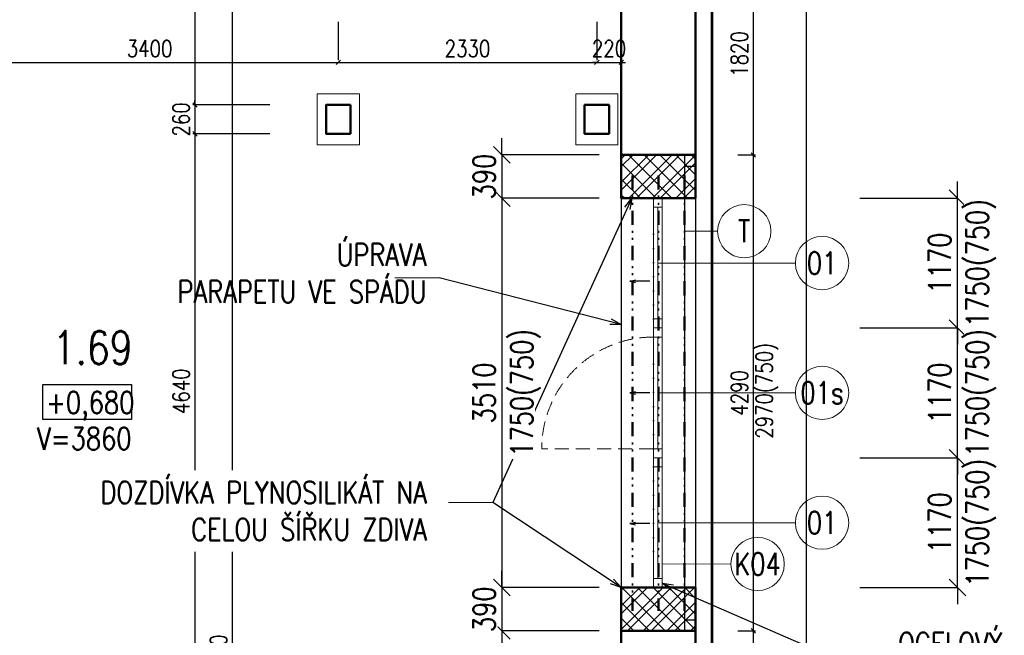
# Model space of a CAD drawing. Header units: millimetres. Extents: x -238874 to 551972, y -298952 to 658415.
# Tile 153 of 256: x 76907 to 85780, y 67850 to 73399. Entities that reach past the tile are written whole.
import ezdxf
from ezdxf.enums import TextEntityAlignment as Align

# ---------------------------------------------------------------- set-up
doc = ezdxf.new("R2010")
doc.units = ezdxf.units.MM
doc.header["$LTSCALE"] = 20
for name, pattern in [('DIVIDE2', [15.875, 6.35, -3.175, 0, -3.175, 0, -3.175]), ('DOT', [6.35, 0, -6.35]), ('HIDDEN', [9.525, 6.35, -3.175])]:
    doc.linetypes.add(name, pattern=pattern)
for name, color, linetype in [('00_HEDVIKA _KRESBA', 1, 'Continuous'), ('CZ', 255, 'Continuous'), ('KOTY', 8, 'Continuous')]:
    doc.layers.add(name, color=color, linetype=linetype)
doc.layers.add('00_HEDVIKA_DEMOLICE', color=2, linetype='Continuous', lineweight=30, transparency=0.3)
doc.layers.add('CKOKNA OTEVÍRÁNÍ', color=51, linetype='HIDDEN', lineweight=18, transparency=0.5)
for name, color, linetype, lineweight in [('00_HEDVIKA_OBRYS', 1, 'Continuous', 50), ('CKBUBLINY', 1, 'Continuous', 18), ('CKBUBLINY DEMOLICE', 4, 'Continuous', 18), ('CKBUBLINY_POPIS', 3, 'Continuous', 25), ('CKKOTY', 3, 'Continuous', 18), ('CKOKNA', 30, 'Continuous', 18), ('CKSTENY_SRAF', 8, 'Continuous', 18), ('CKSYMBOLY', 21, 'Continuous', 25), ('CKTEXTY_MALE', 140, 'Continuous', 18), ('HEDVIKA_OKNA_PARAPET', 70, 'Continuous', 18), ('NOSNÉ', 8, 'Continuous', 50), ('PRUCHODY', 7, 'Continuous', 18)]:
    doc.layers.add(name, color=color, linetype=linetype, lineweight=lineweight)
doc.layers.add('CKDVERE_DORAZ', color=120, linetype='DOT', lineweight=25, plot=False)
doc.layers.add('CKNETISK', color=116, linetype='Continuous', lineweight=18, plot=False)
doc.styles.add('SIMPLEX', font='SIMPLEX.shx', dxfattribs={"width": 0.8, "bigfont": 'CAD13.shx'})
doc.styles.get("Standard").update_dxf_attribs({"font": 'simplex.shx', "width": 0.8})
doc.dimstyles.new('CADKON', dxfattribs={"dimscale": 100, "dimtxt": 2, "dimasz": 1.5, "dimexe": 0, "dimexo": 2, "dimgap": 0.6, "dimtad": 1, "dimrnd": 1, "dimtxsty": 'Standard', "dimblk1": 'OBLIQUE', "dimblk2": 'OBLIQUE', "dimsah": 1, "dimcen": 2.5, "dimadec": 1, "dimazin": 2, "dimtfac": 1, "dimtix": 1, "dimtmove": 2, "dimatfit": 3, "dimldrblk": 'OPEN30', "dimfxl": 5, "dimtfill": 1, "dimtolj": 1, "dimarcsym": 0})
doc.dimstyles.new('CKA', dxfattribs={"dimtxt": 200, "dimasz": 40, "dimexe": 20, "dimexo": 0.2, "dimgap": 50, "dimtad": 1, "dimdec": 0, "dimrnd": 1, "dimzin": 0, "dimdsep": 46, "dimtxsty": 'Standard', "dimblk1": 'OBLIQUE', "dimblk2": 'OBLIQUE', "dimsah": 1, "dimcen": 0.09, "dimclrd": 253, "dimclre": 253, "dimclrt": 253, "dimadec": 0, "dimazin": 0, "dimtfac": 1, "dimtdec": 0, "dimtix": 1, "dimtmove": 2, "dimatfit": 3, "dimfxl": 1, "dimtolj": 1, "dimtzin": 0, "dimarcsym": 0})
pattern_1 = [(45, (0, 0), (-106.06602, 106.06602), []), (45, (70.71, 0), (-106.06602, 106.06602), []), (135, (0, 0), (-70.71068, -70.71068), [])]

# ---------------------------------------------------------------- blocks, each defined once
blk = doc.blocks.new('_OBLIQUE')
at = {"color": 0, "linetype": 'ByBlock'}
blk.add_line((-0.5, -0.5), (0.5, 0.5), dxfattribs=at)
blk = doc.blocks.new('*D1180')
at = {"layer": 'DEFPOINTS', "color": 0, "transparency": 16777216}
for p in [(83145.1, 80790), (83997.4, 80790), (83145.1, 48711.7)]:
    blk.add_point(p, dxfattribs=at)
at = {"layer": 'KOTY', "lineweight": -2, "transparency": 16777216}
for p, q in [((83525.9, 80790), (84017.4, 80790)), ((83997.4, 48711.7), (83997.4, 80790))]:
    blk.add_line(p, q, dxfattribs=at)
at = {"layer": 'KOTY', "lineweight": -2, "transparency": 16777216, "xscale": 40, "yscale": 40, "zscale": 40}
for p, rotation in [((83997.4, 80790), 90), ((83997.4, 48711.7), 270)]:
    blk.add_blockref('_OBLIQUE', p, dxfattribs=dict(at, rotation=rotation))
at = {"layer": 'KOTY', "transparency": 16777216, "insert": (83872.4, 64750.9), "char_height": 150, "attachment_point": 5, "rotation": 90, "style": 'SIMPLEX'}
blk.add_mtext('\\A1;32078', dxfattribs=at)
blk = doc.blocks.new('*D1181')
at = {"layer": 'DEFPOINTS', "color": 0, "transparency": 16777216}
for p in [(78824.8, 77550), (80288, 77550), (80288, 57650)]:
    blk.add_point(p, dxfattribs=at)
at = {"layer": 'KOTY', "lineweight": -2, "transparency": 16777216}
for p, q in [((79907.2, 77550), (78804.8, 77550)), ((78824.8, 57650), (78824.8, 77550))]:
    blk.add_line(p, q, dxfattribs=at)
at = {"layer": 'KOTY', "lineweight": -2, "transparency": 16777216, "xscale": 40, "yscale": 40, "zscale": 40}
for p, rotation in [((78824.8, 77550), 90), ((78824.8, 57650), 270)]:
    blk.add_blockref('_OBLIQUE', p, dxfattribs=dict(at, rotation=rotation))
at = {"layer": 'KOTY', "transparency": 16777216, "insert": (78699.8, 67600), "char_height": 150, "attachment_point": 5, "rotation": 90, "style": 'SIMPLEX'}
blk.add_mtext('\\A1;19900', dxfattribs=at)
blk = doc.blocks.new('*D1293')
at = {"layer": 'DEFPOINTS', "color": 0, "transparency": 16777216}
for p in [(82998, 74000), (82998, 72180), (83517.8, 72180)]:
    blk.add_point(p, dxfattribs=at)
at = {"layer": 'KOTY', "lineweight": -2, "transparency": 16777216}
for p, q in [((83517.8, 74000), (83517.8, 72180)), ((83378.7, 72180), (83537.8, 72180))]:
    blk.add_line(p, q, dxfattribs=at)
at = {"layer": 'KOTY', "lineweight": -2, "transparency": 16777216, "xscale": 40, "yscale": 40, "zscale": 40}
for p, rotation in [((83517.8, 74000), 90), ((83517.8, 72180), 270)]:
    blk.add_blockref('_OBLIQUE', p, dxfattribs=dict(at, rotation=rotation))
at = {"layer": 'KOTY', "transparency": 16777216, "insert": (83392.8, 73090), "char_height": 150, "attachment_point": 5, "rotation": 90, "style": 'SIMPLEX'}
blk.add_mtext('\\A1;1820', dxfattribs=at)
blk = doc.blocks.new('*D1294')
at = {"layer": 'DEFPOINTS', "color": 0, "transparency": 16777216}
for p in [(82998, 72180), (82998, 67890), (83517.8, 67890)]:
    blk.add_point(p, dxfattribs=at)
at = {"layer": 'KOTY', "lineweight": -2, "transparency": 16777216}
for p, q in [((83517.8, 72180), (83517.8, 67890)), ((83378.7, 67890), (83537.8, 67890))]:
    blk.add_line(p, q, dxfattribs=at)
at = {"layer": 'KOTY', "lineweight": -2, "transparency": 16777216, "xscale": 40, "yscale": 40, "zscale": 40}
for p, rotation in [((83517.8, 72180), 90), ((83517.8, 67890), 270)]:
    blk.add_blockref('_OBLIQUE', p, dxfattribs=dict(at, rotation=rotation))
at = {"layer": 'KOTY', "transparency": 16777216, "insert": (83392.8, 70035), "char_height": 150, "attachment_point": 5, "rotation": 90, "style": 'SIMPLEX'}
blk.add_mtext('\\A1;4290', dxfattribs=at)
blk = doc.blocks.new('*D1295')
at = {"layer": 'DEFPOINTS', "color": 0, "transparency": 16777216}
for p in [(82998, 67890), (82998, 67290), (83517.8, 67290)]:
    blk.add_point(p, dxfattribs=at)
at = {"layer": 'KOTY', "lineweight": -2, "transparency": 16777216}
for p, q in [((83517.8, 67890), (83517.8, 67290)), ((83378.7, 67290), (83537.8, 67290))]:
    blk.add_line(p, q, dxfattribs=at)
at = {"layer": 'KOTY', "lineweight": -2, "transparency": 16777216, "xscale": 40, "yscale": 40, "zscale": 40}
for p, rotation in [((83517.8, 67890), 90), ((83517.8, 67290), 270)]:
    blk.add_blockref('_OBLIQUE', p, dxfattribs=dict(at, rotation=rotation))
at = {"layer": 'KOTY', "transparency": 16777216, "insert": (83392.8, 67590), "char_height": 150, "attachment_point": 5, "rotation": 90, "style": 'SIMPLEX'}
blk.add_mtext('\\A1;600', dxfattribs=at)
blk = doc.blocks.new('*D1298')
at = {"layer": 'DEFPOINTS', "color": 0, "transparency": 16777216}
for p in [(82108, 73000), (82328, 73013.7), (82328, 72180)]:
    blk.add_point(p, dxfattribs=at)
at = {"layer": 'KOTY', "lineweight": -2, "transparency": 16777216}
for p, q in [((82328, 72560.8), (82328, 73033.7)), ((82108, 73013.7), (82068, 73013.7)), ((82108, 73013.7), (82328, 73013.7)), ((82328, 73013.7), (82368, 73013.7))]:
    blk.add_line(p, q, dxfattribs=at)
at = {"layer": 'KOTY', "lineweight": -2, "transparency": 16777216, "xscale": 40, "yscale": 40, "zscale": 40}
blk.add_blockref('_OBLIQUE', (82108, 73013.7), dxfattribs=at)
at = {"layer": 'KOTY', "lineweight": -2, "transparency": 16777216, "xscale": 40, "yscale": 40, "zscale": 40, "rotation": 180}
blk.add_blockref('_OBLIQUE', (82328, 73013.7), dxfattribs=at)
at = {"layer": 'KOTY', "transparency": 16777216, "insert": (82218, 73138.7), "char_height": 150, "attachment_point": 5, "style": 'SIMPLEX'}
blk.add_mtext('\\A1;220', dxfattribs=at)
blk = doc.blocks.new('*D1299')
at = {"layer": 'DEFPOINTS', "color": 0, "transparency": 16777216}
for p in [(78486.6, 77550), (78486.6, 72630), (79542.4, 72630)]:
    blk.add_point(p, dxfattribs=at)
at = {"layer": 'KOTY', "lineweight": -2, "transparency": 16777216}
for p, q in [((78486.6, 77550), (78486.6, 72630)), ((79161.6, 72630), (78466.6, 72630))]:
    blk.add_line(p, q, dxfattribs=at)
at = {"layer": 'KOTY', "lineweight": -2, "transparency": 16777216, "xscale": 40, "yscale": 40, "zscale": 40}
for p, rotation in [((78486.6, 77550), 90), ((78486.6, 72630), 270)]:
    blk.add_blockref('_OBLIQUE', p, dxfattribs=dict(at, rotation=rotation))
at = {"layer": 'KOTY', "transparency": 16777216, "insert": (78361.6, 75090), "char_height": 150, "attachment_point": 5, "rotation": 90, "style": 'SIMPLEX'}
blk.add_mtext('\\A1;4920', dxfattribs=at)
blk = doc.blocks.new('*D1305')
at = {"layer": 'DEFPOINTS', "color": 0, "transparency": 16777216}
for p in [(79542.4, 72630), (78486.6, 72370), (79542.4, 72370)]:
    blk.add_point(p, dxfattribs=at)
at = {"layer": 'KOTY', "lineweight": -2, "transparency": 16777216}
for p, q in [((78486.6, 72630), (78486.6, 72670)), ((78486.6, 72630), (78486.6, 72370)), ((79161.6, 72370), (78466.6, 72370)), ((78486.6, 72370), (78486.6, 72330))]:
    blk.add_line(p, q, dxfattribs=at)
at = {"layer": 'KOTY', "lineweight": -2, "transparency": 16777216, "xscale": 40, "yscale": 40, "zscale": 40}
for p, rotation in [((78486.6, 72630), 270), ((78486.6, 72370), 90)]:
    blk.add_blockref('_OBLIQUE', p, dxfattribs=dict(at, rotation=rotation))
at = {"layer": 'KOTY', "transparency": 16777216, "insert": (78361.6, 72500), "char_height": 150, "attachment_point": 5, "rotation": 90, "style": 'SIMPLEX'}
blk.add_mtext('\\A1;260', dxfattribs=at)
blk = doc.blocks.new('*D1306')
at = {"layer": 'DEFPOINTS', "color": 0, "transparency": 16777216}
for p in [(79542.4, 72370), (78486.6, 67730), (79542.4, 67730)]:
    blk.add_point(p, dxfattribs=at)
at = {"layer": 'KOTY', "lineweight": -2, "transparency": 16777216}
for p, q in [((78486.6, 72370), (78486.6, 67730)), ((79161.6, 67730), (78466.6, 67730))]:
    blk.add_line(p, q, dxfattribs=at)
at = {"layer": 'KOTY', "lineweight": -2, "transparency": 16777216, "xscale": 40, "yscale": 40, "zscale": 40}
for p, rotation in [((78486.6, 72370), 90), ((78486.6, 67730), 270)]:
    blk.add_blockref('_OBLIQUE', p, dxfattribs=dict(at, rotation=rotation))
at = {"layer": 'KOTY', "transparency": 16777216, "insert": (78361.6, 70050), "char_height": 150, "attachment_point": 5, "rotation": 90, "style": 'SIMPLEX'}
blk.add_mtext('\\A1;4640', dxfattribs=at)
blk = doc.blocks.new('*D1310')
at = {"layer": 'DEFPOINTS', "color": 0, "transparency": 16777216}
for p in [(76378, 73000), (79778, 73013.7), (79778, 73000)]:
    blk.add_point(p, dxfattribs=at)
at = {"layer": 'KOTY', "lineweight": -2, "transparency": 16777216}
for p, q in [((79778, 73380.8), (79778, 73033.7)), ((76378, 73013.7), (79778, 73013.7))]:
    blk.add_line(p, q, dxfattribs=at)
at = {"layer": 'KOTY', "lineweight": -2, "transparency": 16777216, "xscale": 40, "yscale": 40, "zscale": 40, "rotation": 180}
blk.add_blockref('_OBLIQUE', (76378, 73013.7), dxfattribs=at)
at = {"layer": 'KOTY', "lineweight": -2, "transparency": 16777216, "xscale": 40, "yscale": 40, "zscale": 40}
blk.add_blockref('_OBLIQUE', (79778, 73013.7), dxfattribs=at)
at = {"layer": 'KOTY', "transparency": 16777216, "insert": (78078, 73138.7), "char_height": 150, "attachment_point": 5, "style": 'SIMPLEX'}
blk.add_mtext('\\A1;3400', dxfattribs=at)
blk = doc.blocks.new('*D1318')
at = {"layer": 'DEFPOINTS', "color": 0, "transparency": 16777216}
for p in [(79778, 73000), (82108, 73013.7), (82108, 73000)]:
    blk.add_point(p, dxfattribs=at)
at = {"layer": 'KOTY', "lineweight": -2, "transparency": 16777216}
for p, q in [((82108, 73380.8), (82108, 73033.7)), ((79778, 73013.7), (82108, 73013.7))]:
    blk.add_line(p, q, dxfattribs=at)
at = {"layer": 'KOTY', "lineweight": -2, "transparency": 16777216, "xscale": 40, "yscale": 40, "zscale": 40, "rotation": 180}
blk.add_blockref('_OBLIQUE', (79778, 73013.7), dxfattribs=at)
at = {"layer": 'KOTY', "lineweight": -2, "transparency": 16777216, "xscale": 40, "yscale": 40, "zscale": 40}
blk.add_blockref('_OBLIQUE', (82108, 73013.7), dxfattribs=at)
at = {"layer": 'KOTY', "transparency": 16777216, "insert": (80943, 73138.7), "char_height": 150, "attachment_point": 5, "style": 'SIMPLEX'}
blk.add_mtext('\\A1;2330', dxfattribs=at)
blk = doc.blocks.new('*D3488')
at = {"layer": 'CKKOTY', "color": 0, "lineweight": -2, "transparency": 16777216}
for p, q in [((81253.3, 72180), (81253.3, 72330)), ((82128, 72180), (81253.3, 72180)), ((81253.3, 72180), (81253.3, 71790)), ((82128, 71790), (81253.3, 71790)), ((81253.3, 71790), (81253.3, 71640))]:
    blk.add_line(p, q, dxfattribs=at)
at = {"layer": 'DEFPOINTS', "color": 0, "transparency": 16777216}
for p in [(82328, 72180), (82328, 71790)]:
    blk.add_point(p, dxfattribs=at)
at = {"layer": 'CKKOTY', "color": 0, "lineweight": -2, "transparency": 16777216, "xscale": 150, "yscale": 150, "zscale": 150}
for p, rotation in [((81253.3, 72180), 270), ((81253.3, 71790), 90)]:
    blk.add_blockref('_OBLIQUE', p, dxfattribs=dict(at, rotation=rotation))
at = {"layer": 'CKKOTY', "color": 0, "transparency": 16777216, "insert": (81093.3, 71985), "char_height": 200, "attachment_point": 5, "rotation": 90, "bg_fill": 3, "box_fill_scale": 1.1, "bg_fill_color": 256, "bg_fill_true_color": 13158600, "bg_fill_transparency": 0}
blk.add_mtext('\\A1;390', dxfattribs=at)
at = {"layer": 'DEFPOINTS', "color": 0, "transparency": 16777216}
blk.add_point((81253.3, 71790), dxfattribs=at)
blk = doc.blocks.new('_Open30')
at = {"color": 0, "lineweight": -2}
for p, q in [((-1, 0.268), (0, 0)), ((0, 0), (-1, -0.268)), ((0, 0), (-1, 0))]:
    blk.add_line(p, q, dxfattribs=at)
blk = doc.blocks.new('*D3489')
at = {"layer": 'CKKOTY', "color": 0, "lineweight": -2, "transparency": 16777216}
for p, q in [((81253.3, 68280), (81253.3, 68430)), ((82128, 68280), (81253.3, 68280)), ((81253.3, 68280), (81253.3, 67890)), ((82128, 67890), (81253.3, 67890)), ((81253.3, 67890), (81253.3, 67740))]:
    blk.add_line(p, q, dxfattribs=at)
at = {"layer": 'DEFPOINTS', "color": 0, "transparency": 16777216}
for p in [(82328, 68280), (82328, 67890)]:
    blk.add_point(p, dxfattribs=at)
at = {"layer": 'CKKOTY', "color": 0, "lineweight": -2, "transparency": 16777216, "xscale": 150, "yscale": 150, "zscale": 150}
for p, rotation in [((81253.3, 68280), 270), ((81253.3, 67890), 90)]:
    blk.add_blockref('_OBLIQUE', p, dxfattribs=dict(at, rotation=rotation))
at = {"layer": 'CKKOTY', "color": 0, "transparency": 16777216, "insert": (81093.3, 68085), "char_height": 200, "attachment_point": 5, "rotation": 90, "bg_fill": 3, "box_fill_scale": 1.1, "bg_fill_color": 256, "bg_fill_true_color": 13158600, "bg_fill_transparency": 0}
blk.add_mtext('\\A1;390', dxfattribs=at)
at = {"layer": 'DEFPOINTS', "color": 0, "transparency": 16777216}
blk.add_point((81253.3, 67890), dxfattribs=at)
blk = doc.blocks.new('*D3656')
at = {"layer": 'CKKOTY', "color": 0, "lineweight": -2, "transparency": 16777216}
for p, q in [((85357.6, 71790), (85357.6, 71940)), ((84477.6, 71790), (85357.6, 71790)), ((85357.6, 70620), (85357.6, 71790)), ((84477.6, 70620), (85357.6, 70620)), ((85357.6, 70620), (85357.6, 70470))]:
    blk.add_line(p, q, dxfattribs=at)
at = {"layer": 'DEFPOINTS', "color": 0, "transparency": 16777216}
for p in [(84277.6, 71790), (85357.6, 71790), (84277.6, 70620)]:
    blk.add_point(p, dxfattribs=at)
at = {"layer": 'CKKOTY', "color": 0, "lineweight": -2, "transparency": 16777216, "xscale": 150, "yscale": 150, "zscale": 150}
for p, rotation in [((85357.6, 71790), 270), ((85357.6, 70620), 90)]:
    blk.add_blockref('_OBLIQUE', p, dxfattribs=dict(at, rotation=rotation))
at = {"layer": 'CKKOTY', "color": 0, "transparency": 16777216, "char_height": 200, "attachment_point": 5, "rotation": 90, "bg_fill": 3, "box_fill_scale": 1.1, "bg_fill_color": 256, "bg_fill_true_color": 13158600, "bg_fill_transparency": 0}
for s, insert in [('\\A1;1750(750)', (85570, 71205)), ('\\A1;1170', (85197.6, 71205))]:
    blk.add_mtext(s, dxfattribs=dict(at, insert=insert))
blk = doc.blocks.new('*D3657')
at = {"layer": 'CKKOTY', "color": 0, "lineweight": -2, "transparency": 16777216}
for p, q in [((85357.6, 70620), (85357.6, 70770)), ((84477.6, 70620), (85357.6, 70620)), ((85357.6, 69450), (85357.6, 70620)), ((84477.6, 69450), (85357.6, 69450)), ((85357.6, 69450), (85357.6, 69300))]:
    blk.add_line(p, q, dxfattribs=at)
at = {"layer": 'DEFPOINTS', "color": 0, "transparency": 16777216}
for p in [(84277.6, 70620), (85357.6, 70620), (84277.6, 69450)]:
    blk.add_point(p, dxfattribs=at)
at = {"layer": 'CKKOTY', "color": 0, "lineweight": -2, "transparency": 16777216, "xscale": 150, "yscale": 150, "zscale": 150}
for p, rotation in [((85357.6, 70620), 270), ((85357.6, 69450), 90)]:
    blk.add_blockref('_OBLIQUE', p, dxfattribs=dict(at, rotation=rotation))
at = {"layer": 'CKKOTY', "color": 0, "transparency": 16777216, "char_height": 200, "attachment_point": 5, "rotation": 90, "bg_fill": 3, "box_fill_scale": 1.1, "bg_fill_color": 256, "bg_fill_true_color": 13158600, "bg_fill_transparency": 0}
for s, insert in [('\\A1;1750(750)', (85570, 70035)), ('\\A1;1170', (85197.6, 70035))]:
    blk.add_mtext(s, dxfattribs=dict(at, insert=insert))
blk = doc.blocks.new('*D3658')
at = {"layer": 'CKKOTY', "color": 0, "lineweight": -2, "transparency": 16777216}
for p, q in [((85357.6, 69450), (85357.6, 69600)), ((84477.6, 69450), (85357.6, 69450)), ((85357.6, 68280), (85357.6, 69450)), ((84477.6, 68280), (85357.6, 68280)), ((85357.6, 68280), (85357.6, 68130))]:
    blk.add_line(p, q, dxfattribs=at)
at = {"layer": 'DEFPOINTS', "color": 0, "transparency": 16777216}
for p in [(84277.6, 69450), (85357.6, 69450), (84277.6, 68280)]:
    blk.add_point(p, dxfattribs=at)
at = {"layer": 'CKKOTY', "color": 0, "lineweight": -2, "transparency": 16777216, "xscale": 150, "yscale": 150, "zscale": 150}
for p, rotation in [((85357.6, 69450), 270), ((85357.6, 68280), 90)]:
    blk.add_blockref('_OBLIQUE', p, dxfattribs=dict(at, rotation=rotation))
at = {"layer": 'CKKOTY', "color": 0, "transparency": 16777216, "char_height": 200, "attachment_point": 5, "rotation": 90, "bg_fill": 3, "box_fill_scale": 1.1, "bg_fill_color": 256, "bg_fill_true_color": 13158600, "bg_fill_transparency": 0}
for s, insert in [('\\A1;1750(750)', (85570, 68865)), ('\\A1;1170', (85197.6, 68865))]:
    blk.add_mtext(s, dxfattribs=dict(at, insert=insert))
blk = doc.blocks.new('*D3661')
at = {"layer": 'CKKOTY', "color": 0, "lineweight": -2, "transparency": 16777216}
for p, q in [((82128, 71790), (81253.3, 71790)), ((81253.3, 71790), (81253.3, 68280)), ((82128, 68280), (81253.3, 68280))]:
    blk.add_line(p, q, dxfattribs=at)
at = {"layer": 'DEFPOINTS', "color": 0, "transparency": 16777216}
for p in [(82328, 71790), (81253.3, 68280), (82328, 68280)]:
    blk.add_point(p, dxfattribs=at)
at = {"layer": 'CKKOTY', "color": 0, "lineweight": -2, "transparency": 16777216, "xscale": 150, "yscale": 150, "zscale": 150}
for p, rotation in [((81253.3, 71790), 90), ((81253.3, 68280), 270)]:
    blk.add_blockref('_OBLIQUE', p, dxfattribs=dict(at, rotation=rotation))
at = {"layer": 'CKKOTY', "color": 0, "transparency": 16777216, "insert": (81465.7, 70035), "char_height": 200, "attachment_point": 5, "rotation": 90, "bg_fill": 3, "box_fill_scale": 1.1, "bg_fill_color": 256, "bg_fill_true_color": 13158600, "bg_fill_transparency": 0}
blk.add_mtext('\\A1;1750(750)', dxfattribs=at)
at = {"layer": 'CKKOTY', "color": 0, "transparency": 16777216, "insert": (81093.3, 70035), "char_height": 200, "attachment_point": 5, "rotation": 90, "bg_fill": 3, "box_fill_scale": 1.1, "bg_fill_color": 256, "bg_fill_true_color": 13158600, "bg_fill_transparency": 0}
blk.add_mtext('\\A1;3510', dxfattribs=at)
blk = doc.blocks.new('*U3302')
at = {"color": 0, "linetype": 'ByBlock', "lineweight": -2}
for p, q in [((-225, 0), (-80, 0)), ((225, 0), (103, 30)), ((225, 0), (103, -30)), ((-80, 0), (27, 0)), ((27, 0), (225, 0))]:
    blk.add_line(p, q, dxfattribs=at)
at = {"color": 0, "linetype": 'Continuous', "lineweight": -2, "flags": 8}
blk.add_attdef('SPÁD', text='', height=100, dxfattribs=at).set_placement((0, 40), align=Align.CENTER)
blk = doc.blocks.new('CK_BUBBLE_1_0_0')
at = {"color": 0, "linetype": 'ByBlock', "lineweight": -2}
blk.add_circle((0, 0), 1, dxfattribs=at)

msp = doc.modelspace()

# ---------------------------------------------------------------- linework, layer by layer
at = {"layer": '00_HEDVIKA _KRESBA'}
msp.add_line((82327.962, 71790.047), (82327.962, 68280.047), dxfattribs=at)
at = {"layer": '00_HEDVIKA_DEMOLICE'}
for p, q in [((82897.962, 72180.047), (82897.962, 67890.047)), ((82997.962, 72180.047), (82997.962, 67890.047)), ((82897.962, 72080.047), (82997.962, 72080.047)), ((82897.962, 67990.047), (82997.962, 67990.047))]:
    msp.add_line(p, q, dxfattribs=at)
at = {"layer": '00_HEDVIKA_OBRYS', "linetype": 'DIVIDE2'}
for p, q in [((82429.61, 71994.557), (82429.61, 68071.525)), ((82662.962, 71994.557), (82662.962, 68071.525)), ((82897.962, 71994.056), (82897.962, 68071.024))]:
    msp.add_line(p, q, dxfattribs=at)
at = {"layer": '00_HEDVIKA_OBRYS'}
for points in [[(82997.962, 71790.047), (82327.962, 71790.047), (82327.962, 72180.047), (82997.962, 72180.047)], [(82997.962, 68280.047), (82327.962, 68280.047), (82327.962, 67890.047), (82997.962, 67890.047)]]:
    msp.add_lwpolyline(points, close=True, dxfattribs=at)
at = {"layer": 'CKBUBLINY'}
for p, q in [((83897.962, 71205.047), (82657.962, 71205.047)), ((83897.962, 70035.047), (82657.962, 70035.047)), ((83897.962, 68865.047), (82657.962, 68865.047)), ((82697.962, 68495.731), (83317.026, 68491.542))]:
    msp.add_line(p, q, dxfattribs=at)
at = {"layer": 'CKBUBLINY DEMOLICE'}
msp.add_line((83197.054, 71491.512), (82897.962, 71491.512), dxfattribs=at)
at = {"layer": 'CKDVERE_DORAZ'}
for p, q in [((82617.962, 70702.047), (82617.962, 71708.047)), ((82617.962, 69532.047), (82617.962, 70538.047)), ((82617.962, 69368.047), (82617.962, 68362.047))]:
    msp.add_line(p, q, dxfattribs=at)
at = {"layer": 'CKNETISK', "lineweight": 53}
msp.add_line((83147.962, -240764.395), (83147.962, 658415.336), dxfattribs=at)
at = {"layer": 'CKOKNA'}
for p, q in [((82617.962, 71708.047), (82617.962, 71790.047)), ((82697.962, 71790.047), (82617.962, 71790.047)), ((82697.962, 71708.047), (82697.962, 71790.047)), ((82617.962, 71708.047), (82617.962, 70702.047)), ((82697.962, 71708.047), (82617.962, 71708.047)), ((82657.962, 71708.047), (82657.962, 70702.047)), ((82697.962, 71708.047), (82697.962, 70702.047)), ((82697.962, 70702.047), (82617.962, 70702.047)), ((82617.962, 70702.047), (82617.962, 70620.047)), ((82697.962, 70702.047), (82697.962, 70620.047)), ((82617.962, 70538.047), (82617.962, 70620.047)), ((82697.962, 70620.047), (82617.962, 70620.047)), ((82697.962, 70620.047), (82617.962, 70620.047)), ((82697.962, 70538.047), (82697.962, 70620.047)), ((82617.962, 70538.047), (82617.962, 69532.047)), ((82697.962, 70538.047), (82617.962, 70538.047)), ((82657.962, 70538.047), (82657.962, 69532.047)), ((82697.962, 70538.047), (82697.962, 69532.047)), ((82697.962, 69532.047), (82617.962, 69532.047)), ((82617.962, 69532.047), (82617.962, 69450.047)), ((82697.962, 69532.047), (82697.962, 69450.047)), ((82697.962, 69450.047), (82617.962, 69450.047)), ((82697.962, 69450.047), (82617.962, 69450.047)), ((82617.962, 69368.047), (82617.962, 69450.047)), ((82697.962, 69450.047), (82617.962, 69450.047)), ((82697.962, 69368.047), (82697.962, 69450.047)), ((82617.962, 68362.047), (82617.962, 69368.047)), ((82697.962, 69368.047), (82617.962, 69368.047)), ((82657.962, 68362.047), (82657.962, 69368.047)), ((82697.962, 68362.047), (82697.962, 69368.047)), ((82697.962, 68362.047), (82617.962, 68362.047)), ((82617.962, 68362.047), (82617.962, 68280.047)), ((82697.962, 68362.047), (82697.962, 68280.047)), ((82697.962, 68280.047), (82617.962, 68280.047))]:
    msp.add_line(p, q, dxfattribs=at)
at = {"layer": 'CKOKNA OTEVÍRÁNÍ'}
msp.add_line((82617.962, 69532.047), (81611.962, 69532.047), dxfattribs=at)
msp.add_arc((82617.962, 69532.047), 1006, 90, 180, dxfattribs=at)
at = {"layer": 'CKTEXTY_MALE'}
for p, q in [((80687.428, 71072.965), (80287.428, 71072.965)), ((81170.995, 69048.517), (80770.995, 69048.517))]:
    msp.add_line(p, q, dxfattribs=at)
at = {"layer": 'CZ', "color": 7}
msp.add_lwpolyline([(77114.549, 70109.737), (77913.575, 70109.737), (77913.575, 69793.8), (77114.549, 69793.8)], close=True, dxfattribs=at)
at = {"layer": 'HEDVIKA_OKNA_PARAPET'}
msp.add_line((82997.962, 71790.047), (82997.962, 68280.047), dxfattribs=at)
at = {"layer": 'NOSNÉ'}
for p, q in [((82327.962, 74000.047), (82327.962, 72180.047)), ((82997.962, 72180.047), (82997.962, 74000.047)), ((82327.962, 72180.047), (82997.962, 72180.047)), ((82327.962, 67890.047), (82997.962, 67890.047)), ((82327.962, 67890.047), (82327.962, 67290.047)), ((82997.962, 67290.047), (82997.962, 67890.047))]:
    msp.add_line(p, q, dxfattribs=at)
for points in [[(79887.962, 72630.047), (79667.962, 72630.047), (79667.962, 72370.047), (79887.962, 72370.047)], [(82217.962, 72630.047), (81997.962, 72630.047), (81997.962, 72370.047), (82217.962, 72370.047)]]:
    msp.add_lwpolyline(points, close=True, dxfattribs=at)
at = {"layer": 'PRUCHODY'}
for points in [[(79967.962, 72730.047), (79587.962, 72730.047), (79587.962, 72270.047), (79967.962, 72270.047)], [(82297.962, 72730.047), (81917.962, 72730.047), (81917.962, 72270.047), (82297.962, 72270.047)]]:
    msp.add_lwpolyline(points, close=True, dxfattribs=at)

# ---------------------------------------------------------------- block references
at = {"layer": 'CKBUBLINY'}
ref = msp.add_blockref('CK_BUBBLE_1_0_0', (83557.024, 68492.611), dxfattribs=dict(at, xscale=240, yscale=240, zscale=240))
ref.add_attrib('NUM1', 'K04', dxfattribs={"layer": 'CKBUBLINY_POPIS', "height": 200, "width": 0.8, "flags": 8}).set_placement((83557.024, 68492.611), align=Align.MIDDLE_CENTER)
at = {"layer": 'CKBUBLINY DEMOLICE'}
ref = msp.add_blockref('CK_BUBBLE_1_0_0', (83437.053, 71492.269), dxfattribs=dict(at, xscale=240, yscale=240, zscale=240))
ref.add_attrib('NUM1', 'T', dxfattribs={"height": 200, "width": 0.8, "flags": 8}).set_placement((83437.053, 71492.269), align=Align.MIDDLE_CENTER)
at = {"layer": 'CKSYMBOLY', "xscale": 0.4, "yscale": 0.4, "zscale": 0.4, "rotation": 179.9999999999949}
for p in [(82496.668, 71041.501), (82496.668, 70034.922), (82496.668, 68857.996)]:
    msp.add_blockref('*U3302', p, dxfattribs=at)

# ---------------------------------------------------------------- texts
at = {"layer": 'CKTEXTY_MALE', "insert": (80572.631, 71380.224), "char_height": 200, "width": 3249.61754, "attachment_point": 3}
msp.add_mtext(' ÚPRAVA \\PPARAPETU VE SPÁDU', dxfattribs=at)
at = {"layer": 'CKTEXTY_MALE', "insert": (84669.249, 67875.278), "char_height": 200, "width": 2401.21613, "attachment_point": 1, "bg_fill": 3, "box_fill_scale": 1.5, "bg_fill_color": 256, "bg_fill_transparency": 0}
msp.add_mtext('\\pi153.6;OCELOVÝ PŘEKLAD \\P\\pi603.12;3*IPE160-3810', dxfattribs=at)
at = {"layer": 'CZ', "color": 6, "linetype": 'Continuous', "lineweight": 30, "insert": (77204.559, 70592.687), "char_height": 300, "width": 1830.1, "attachment_point": 1}
msp.add_mtext('1.69', dxfattribs=at)
at = {"layer": 'CZ', "color": 7, "char_height": 200, "width": 1830.1, "attachment_point": 1}
for s, insert in [('+0,680', (77145.385, 70047.916)), ('V=3860', (77064.749, 69723.203))]:
    msp.add_mtext(s, dxfattribs=dict(at, insert=insert))
at = {"layer": 'KOTY', "insert": (83642.288, 70054.154), "char_height": 150, "attachment_point": 5, "rotation": 90, "style": 'SIMPLEX'}
msp.add_mtext('2970(750)', dxfattribs=at)

# ---------------------------------------------------------------- dimensions: what is measured, and where the dimension line sits
at = {"layer": 'CKKOTY'}
dim = msp.add_linear_dim(base=(85357.612, 71790.047), p1=(84277.598, 70620.047), p2=(84277.598, 71790.047), angle=90, text='<>\\X1750(750)', dimstyle='CADKON', override={"dimtmove": 2}, dxfattribs=at)
dim.commit()
dim.dimension.update_dxf_attribs({"geometry": '*D3656', "text_midpoint": (85357.612, 71205.047)})
at = {"layer": 'KOTY'}
for base, p1, p2, angle, text, picture, middle in [((83997.408, 80790.047), (83145.1, 48711.708), (83145.1, 80790.047), 270, '32078', '*D1180', (83872.408, 64750.878)), ((78486.633, 72630.047), (78486.633, 77550.047), (79542.393, 72630.047), 90, '4920', '*D1299', (78361.633, 75090.047)), ((78824.756, 77550.047), (80287.962, 57650.047), (80287.962, 77550.047), 90, '19900', '*D1181', (78699.756, 67600.047)), ((83517.804, 72180.047), (82997.962, 74000.047), (82997.962, 72180.047), 270, '1820', '*D1293', (83392.804, 73090.047)), ((78486.633, 72370.047), (79542.393, 72630.047), (79542.393, 72370.047), 90, '260', '*D1305', (78361.633, 72500.047)), ((78486.633, 67730.047), (79542.393, 72370.047), (79542.393, 67730.047), 90, '4640', '*D1306', (78361.633, 70050.047)), ((83517.804, 67890.047), (82997.962, 72180.047), (82997.962, 67890.047), 270, '4290', '*D1294', (83392.804, 70035.047)), ((83517.804, 67290.047), (82997.962, 67890.047), (82997.962, 67290.047), 270, '600', '*D1295', (83392.804, 67590.047))]:
    dim = msp.add_linear_dim(base=base, p1=p1, p2=p2, angle=angle, text=text, dimstyle='CKA', override={"dimtxt": 150, "dimexo": 380.774374, "dimtxsty": 'SIMPLEX', "dimse1": 1, "dimclrd": 256, "dimclre": 256, "dimclrt": 256}, dxfattribs=at)
    dim.commit()
    dim.dimension.update_dxf_attribs({"geometry": picture, "text_midpoint": middle})
for base, p1, p2, text, picture, middle in [((79777.962, 73013.672), (76377.962, 73000.047), (79777.962, 73000.047), '3400', '*D1310', (78077.962, 73138.672)), ((82107.962, 73013.672), (79777.962, 73000.047), (82107.962, 73000.047), '2330', '*D1318', (80942.962, 73138.672)), ((82327.962, 73013.672), (82107.962, 73000.047), (82327.962, 72180.047), '220', '*D1298', (82217.962, 73138.672))]:
    dim = msp.add_linear_dim(base=base, p1=p1, p2=p2, text=text, dimstyle='CKA', override={"dimtxt": 150, "dimexo": 380.774374, "dimtxsty": 'SIMPLEX', "dimse1": 1, "dimclrd": 256, "dimclre": 256, "dimclrt": 256}, dxfattribs=at)
    dim.commit()
    dim.dimension.update_dxf_attribs({"geometry": picture, "text_midpoint": middle})

# ---------------------------------------------------------------- leaders
at = {"layer": 'CKTEXTY_MALE'}
for points in [[(82424.347, 71790.047), (81170.995, 69048.517)], [(82327.962, 70652.247), (80687.428, 71072.965)], [(82327.962, 68280.047), (81170.995, 69048.517)], [(82697.962, 68321.047), (84154.929, 67686.188)]]:
    msp.add_leader(points, dimstyle='CADKON', override={"dimscale": 1, "dimasz": 100, "dimtih": 0, "dimtoh": 0, "dimrnd": 0, "dimclrd": 0, "dimtix": 0, "dimtofl": 0, "dimldrblk": 'Open30'}, dxfattribs=at)

# ---------------------------------------------------------------- next in the draw order: block references
at = {"layer": 'CKBUBLINY'}
ref = msp.add_blockref('CK_BUBBLE_1_0_0', (84137.962, 71205.047), dxfattribs=dict(at, xscale=240, yscale=240, zscale=240))
ref.add_attrib('NUM1', '01', dxfattribs={"layer": 'CKBUBLINY_POPIS', "height": 200, "width": 0.8, "flags": 8}).set_placement((84137.962, 71205.047), align=Align.MIDDLE_CENTER)

# ---------------------------------------------------------------- next in the draw order: texts
at = {"layer": 'CKTEXTY_MALE', "insert": (80577.464, 69237.606), "char_height": 200, "width": 3676.17899, "attachment_point": 3, "bg_fill": 3, "box_fill_scale": 1.5, "bg_fill_color": 256, "bg_fill_transparency": 0}
msp.add_mtext('DOZDÍVKA PLYNOSILIKÁT NA CELOU ŠÍŘKU ZDIVA', dxfattribs=at)

# ---------------------------------------------------------------- next in the draw order: dimensions: what is measured, and where the dimension line sits
at = {"layer": 'CKKOTY'}
for base, p1, p2, picture, middle in [((81253.284, 71790.047), (82327.962, 72180.047), (82327.962, 71790.047), '*D3488', (81093.284, 71985.047)), ((81253.284, 67890.047), (82327.962, 68280.047), (82327.962, 67890.047), '*D3489', (81093.284, 68085.047))]:
    dim = msp.add_linear_dim(base=base, p1=p1, p2=p2, angle=90, dimstyle='CADKON', dxfattribs=at)
    dim.commit()
    dim.dimension.update_dxf_attribs({"geometry": picture, "text_midpoint": middle})
dim = msp.add_linear_dim(base=(85357.612, 70620.047), p1=(84277.598, 69450.047), p2=(84277.598, 70620.047), angle=90, text='<>\\X1750(750)', dimstyle='CADKON', override={"dimtmove": 2}, dxfattribs=at)
dim.commit()
dim.dimension.update_dxf_attribs({"geometry": '*D3657', "text_midpoint": (85357.612, 70035.047)})

# ---------------------------------------------------------------- next in the draw order: hatches: boundary and pattern name
at = {"layer": 'CKSTENY_SRAF'}
h = msp.add_hatch(dxfattribs=at)
h.set_pattern_fill('ZDIVO-STR_PEV', color=256, scale=50)
h.set_pattern_definition(pattern_1)
h.paths.add_polyline_path([(82997.962, 72182.749), (82327.962, 72181.398), (82327.962, 71789.372), (82997.962, 71790.723)])
h = msp.add_hatch(dxfattribs=at)
h.set_pattern_fill('ZDIVO-STR_PEV', color=256, scale=50)
h.set_pattern_definition(pattern_1)
h.paths.add_polyline_path([(82997.962, 68282.749), (82327.962, 68281.398), (82327.962, 67889.372), (82997.962, 67890.723)])

# ---------------------------------------------------------------- next in the draw order: block references
at = {"layer": 'CKBUBLINY'}
ref = msp.add_blockref('CK_BUBBLE_1_0_0', (84137.962, 70035.047), dxfattribs=dict(at, xscale=240, yscale=240, zscale=240))
ref.add_attrib('NUM1', '01s', dxfattribs={"layer": 'CKBUBLINY_POPIS', "height": 200, "width": 0.8, "flags": 8}).set_placement((84137.962, 70035.047), align=Align.MIDDLE_CENTER)

# ---------------------------------------------------------------- next in the draw order: dimensions: what is measured, and where the dimension line sits
at = {"layer": 'CKKOTY'}
dim = msp.add_linear_dim(base=(85357.612, 69450.047), p1=(84277.598, 68280.047), p2=(84277.598, 69450.047), angle=90, text='<>\\X1750(750)', dimstyle='CADKON', override={"dimtmove": 2}, dxfattribs=at)
dim.commit()
dim.dimension.update_dxf_attribs({"geometry": '*D3658', "text_midpoint": (85357.612, 68865.047)})

# ---------------------------------------------------------------- next in the draw order: block references
at = {"layer": 'CKBUBLINY'}
ref = msp.add_blockref('CK_BUBBLE_1_0_0', (84137.962, 68865.047), dxfattribs=dict(at, xscale=240, yscale=240, zscale=240))
ref.add_attrib('NUM1', '01', dxfattribs={"layer": 'CKBUBLINY_POPIS', "height": 200, "width": 0.8, "flags": 8}).set_placement((84137.962, 68865.047), align=Align.MIDDLE_CENTER)

# ---------------------------------------------------------------- next in the draw order: dimensions: what is measured, and where the dimension line sits
at = {"layer": 'CKKOTY'}
dim = msp.add_linear_dim(base=(81253.284, 68280.047), p1=(82327.962, 71790.047), p2=(82327.962, 68280.047), angle=90, text='<>\\X1750(750)', dimstyle='CADKON', override={"dimtmove": 2}, dxfattribs=at)
dim.commit()
dim.dimension.update_dxf_attribs({"geometry": '*D3661', "text_midpoint": (81253.284, 70035.047)})

# ---------------------------------------------------------------- next in the draw order: linework, layer by layer
at = {"layer": '00_HEDVIKA_DEMOLICE'}
msp.add_line((82327.962, 72267.532), (82327.962, 67890.047), dxfattribs=at)

doc.saveas('drawing.dxf')
